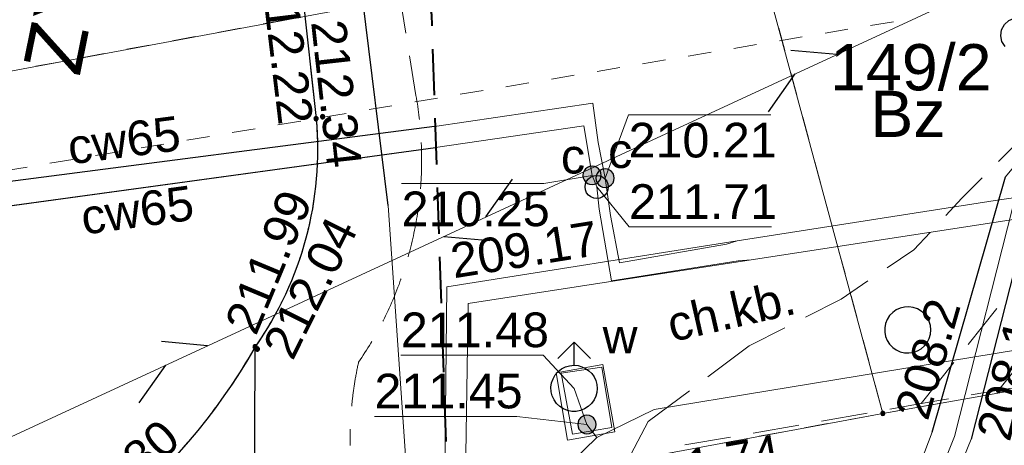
# Model space of a CAD drawing. Header units: metres. Extents: x 7419414 to 7419803, y 5549484 to 5549731.
# Tile 96 of 102: x 7419591 to 7419612, y 5549653 to 5549662. Entities that reach past the tile are written whole.
import ezdxf
from ezdxf.enums import TextEntityAlignment as Align

# ---------------------------------------------------------------- set-up
doc = ezdxf.new("R2010")
doc.units = ezdxf.units.M
doc.header["$MEASUREMENT"] = 0
doc.layers.get('0').update_dxf_attribs({"color": 250})
for name, color, linetype, lineweight in [('EGDE', 7, 'Continuous', 13), ('EGDE_O', 7, 'Continuous', 13), ('EGUG', 96, 'Continuous', 13), ('EGUG_O', 96, 'Continuous', 13), ('GELULI_O', 7, 'Continuous', 13), ('GUPPRZ_O', 7, 'Continuous', 13), ('LINIE ROZGRANICZAJĄCE MPZP', 212, 'Continuous', 0), ('OTKC', 7, 'Continuous', 13), ('OTKC_O', 7, 'Continuous', 13), ('OTKJ', 7, 'Continuous', 13), ('OTKK', 7, 'Continuous', 30), ('OTRS_O', 7, 'Continuous', 13), ('OTZK', 7, 'Continuous', 13), ('pomiar słupy', 250, 'Continuous', 0), ('SUCP', 212, 'Continuous', 13), ('SUCP_O', 212, 'Continuous', 13), ('SUCW_O', 212, 'Continuous', 13), ('SUEP', 1, 'Continuous', 13), ('SULO', 7, 'Continuous', 30), ('SUPK', 7, 'Continuous', 13), ('sutp', 250, 'Continuous', 0), ('SUWP', 5, 'Continuous', 13), ('SUWW_O', 5, 'Continuous', 13)]:
    doc.layers.add(name, color=color, linetype=linetype, lineweight=lineweight)
doc.styles.add('Arial', font='arial.ttf')

msp = doc.modelspace()

# ---------------------------------------------------------------- hatches: boundary and pattern name
at = {"linetype": 'Continuous'}
for points in [[(7419597.4, 5549659.575), (7419597.388, 5549659.577), (7419597.378, 5549659.581), (7419597.368, 5549659.588), (7419597.361, 5549659.598), (7419597.357, 5549659.608), (7419597.355, 5549659.62), (7419597.357, 5549659.632), (7419597.361, 5549659.643), (7419597.368, 5549659.652), (7419597.378, 5549659.659), (7419597.388, 5549659.663), (7419597.4, 5549659.665), (7419597.412, 5549659.663), (7419597.423, 5549659.659), (7419597.432, 5549659.652), (7419597.439, 5549659.643), (7419597.443, 5549659.632), (7419597.445, 5549659.62), (7419597.443, 5549659.608), (7419597.439, 5549659.598), (7419597.432, 5549659.588), (7419597.423, 5549659.581), (7419597.412, 5549659.577)], [(7419597.54, 5549659.615), (7419597.528, 5549659.617), (7419597.518, 5549659.621), (7419597.508, 5549659.628), (7419597.501, 5549659.638), (7419597.497, 5549659.648), (7419597.495, 5549659.66), (7419597.497, 5549659.672), (7419597.501, 5549659.683), (7419597.508, 5549659.692), (7419597.518, 5549659.699), (7419597.528, 5549659.703), (7419597.54, 5549659.705), (7419597.552, 5549659.703), (7419597.562, 5549659.699), (7419597.572, 5549659.692), (7419597.579, 5549659.683), (7419597.583, 5549659.672), (7419597.585, 5549659.66), (7419597.583, 5549659.648), (7419597.579, 5549659.638), (7419597.572, 5549659.628), (7419597.562, 5549659.621), (7419597.552, 5549659.617)], [(7419603.37, 5549658.19), (7419603.318, 5549658.197), (7419603.27, 5549658.217), (7419603.229, 5549658.249), (7419603.197, 5549658.29), (7419603.177, 5549658.338), (7419603.17, 5549658.39), (7419603.177, 5549658.442), (7419603.197, 5549658.49), (7419603.229, 5549658.531), (7419603.27, 5549658.563), (7419603.318, 5549658.583), (7419603.37, 5549658.59), (7419603.422, 5549658.583), (7419603.47, 5549658.563), (7419603.511, 5549658.531), (7419603.543, 5549658.49), (7419603.563, 5549658.442), (7419603.57, 5549658.39), (7419603.563, 5549658.338), (7419603.543, 5549658.29), (7419603.511, 5549658.249), (7419603.47, 5549658.217), (7419603.422, 5549658.197)], [(7419603.65, 5549658.13), (7419603.598, 5549658.137), (7419603.55, 5549658.157), (7419603.509, 5549658.189), (7419603.477, 5549658.23), (7419603.457, 5549658.278), (7419603.45, 5549658.33), (7419603.457, 5549658.382), (7419603.477, 5549658.43), (7419603.509, 5549658.471), (7419603.55, 5549658.503), (7419603.598, 5549658.523), (7419603.65, 5549658.53), (7419603.702, 5549658.523), (7419603.75, 5549658.503), (7419603.791, 5549658.471), (7419603.823, 5549658.43), (7419603.843, 5549658.382), (7419603.85, 5549658.33), (7419603.843, 5549658.278), (7419603.823, 5549658.23), (7419603.791, 5549658.189), (7419603.75, 5549658.157), (7419603.702, 5549658.137)], [(7419596.08, 5549654.635), (7419596.068, 5549654.637), (7419596.058, 5549654.641), (7419596.048, 5549654.648), (7419596.041, 5549654.658), (7419596.037, 5549654.668), (7419596.035, 5549654.68), (7419596.037, 5549654.692), (7419596.041, 5549654.703), (7419596.048, 5549654.712), (7419596.058, 5549654.719), (7419596.068, 5549654.723), (7419596.08, 5549654.725), (7419596.092, 5549654.723), (7419596.103, 5549654.719), (7419596.112, 5549654.712), (7419596.119, 5549654.703), (7419596.123, 5549654.692), (7419596.125, 5549654.68), (7419596.123, 5549654.668), (7419596.119, 5549654.658), (7419596.112, 5549654.648), (7419596.103, 5549654.641), (7419596.092, 5549654.637)], [(7419596.13, 5549654.585), (7419596.118, 5549654.587), (7419596.107, 5549654.591), (7419596.098, 5549654.598), (7419596.091, 5549654.608), (7419596.087, 5549654.618), (7419596.085, 5549654.63), (7419596.087, 5549654.642), (7419596.091, 5549654.653), (7419596.098, 5549654.662), (7419596.107, 5549654.669), (7419596.118, 5549654.673), (7419596.13, 5549654.675), (7419596.142, 5549654.673), (7419596.152, 5549654.669), (7419596.162, 5549654.662), (7419596.169, 5549654.653), (7419596.173, 5549654.642), (7419596.175, 5549654.63), (7419596.173, 5549654.618), (7419596.169, 5549654.608), (7419596.162, 5549654.598), (7419596.152, 5549654.591), (7419596.142, 5549654.587)], [(7419612.16, 5549653.695), (7419612.148, 5549653.697), (7419612.138, 5549653.701), (7419612.128, 5549653.708), (7419612.121, 5549653.718), (7419612.117, 5549653.728), (7419612.115, 5549653.74), (7419612.117, 5549653.752), (7419612.121, 5549653.763), (7419612.128, 5549653.772), (7419612.138, 5549653.779), (7419612.148, 5549653.783), (7419612.16, 5549653.785), (7419612.172, 5549653.783), (7419612.183, 5549653.779), (7419612.192, 5549653.772), (7419612.199, 5549653.763), (7419612.203, 5549653.752), (7419612.205, 5549653.74), (7419612.203, 5549653.728), (7419612.199, 5549653.718), (7419612.192, 5549653.708), (7419612.183, 5549653.701), (7419612.172, 5549653.697)], [(7419603.26, 5549652.8), (7419603.208, 5549652.807), (7419603.16, 5549652.827), (7419603.119, 5549652.859), (7419603.087, 5549652.9), (7419603.067, 5549652.948), (7419603.06, 5549653), (7419603.067, 5549653.052), (7419603.087, 5549653.1), (7419603.119, 5549653.141), (7419603.16, 5549653.173), (7419603.208, 5549653.193), (7419603.26, 5549653.2), (7419603.312, 5549653.193), (7419603.36, 5549653.173), (7419603.401, 5549653.141), (7419603.433, 5549653.1), (7419603.453, 5549653.052), (7419603.46, 5549653), (7419603.453, 5549652.948), (7419603.433, 5549652.9), (7419603.401, 5549652.859), (7419603.36, 5549652.827), (7419603.312, 5549652.807)], [(7419609.66, 5549653.195), (7419609.646, 5549653.197), (7419609.634, 5549653.204), (7419609.624, 5549653.214), (7419609.617, 5549653.226), (7419609.615, 5549653.24), (7419609.617, 5549653.254), (7419609.624, 5549653.266), (7419609.634, 5549653.276), (7419609.646, 5549653.283), (7419609.66, 5549653.285), (7419609.674, 5549653.283), (7419609.686, 5549653.276), (7419609.696, 5549653.266), (7419609.703, 5549653.254), (7419609.705, 5549653.24), (7419609.703, 5549653.226), (7419609.696, 5549653.214), (7419609.686, 5549653.204), (7419609.674, 5549653.197)]]:
    msp.add_hatch(color=0, dxfattribs=at).paths.add_polyline_path(points)

# ---------------------------------------------------------------- linework, layer by layer
at = {"color": 0, "linetype": 'Continuous'}
for p, q in [((7419608.663, 5549661.005), (7419607.668, 5549661.095)), ((7419607.755, 5549660.585), (7419607.18, 5549659.767)), ((7419601.072, 5549657.49), (7419601.647, 5549658.307)), ((7419600.165, 5549657.07), (7419601.16, 5549656.979)), ((7419595.051, 5549654.702), (7419594.056, 5549654.792)), ((7419602.98, 5549654.28), (7419602.98, 5549654.78)), ((7419594.144, 5549654.282), (7419593.569, 5549653.464))]:
    msp.add_line(p, q, dxfattribs=at)
at = {"color": 0, "linetype": 'Continuous', "flags": 128}
for points in [[(7419612.304, 5549661.176), (7419612.235, 5549661.286), (7419612.209, 5549661.413), (7419612.227, 5549661.542), (7419612.288, 5549661.657), (7419612.384, 5549661.744), (7419612.504, 5549661.792)], [(7419602.626, 5549654.426), (7419602.98, 5549654.78), (7419603.334, 5549654.426)]]:
    msp.add_lwpolyline(points, dxfattribs=at)
for points in [[(7419597.355, 5549659.62), (7419597.357, 5549659.608), (7419597.361, 5549659.598), (7419597.368, 5549659.588), (7419597.378, 5549659.581), (7419597.388, 5549659.577), (7419597.4, 5549659.575), (7419597.412, 5549659.577), (7419597.423, 5549659.581), (7419597.432, 5549659.588), (7419597.439, 5549659.598), (7419597.443, 5549659.608), (7419597.445, 5549659.62), (7419597.443, 5549659.632), (7419597.439, 5549659.643), (7419597.432, 5549659.652), (7419597.423, 5549659.659), (7419597.412, 5549659.663), (7419597.4, 5549659.665), (7419597.388, 5549659.663), (7419597.378, 5549659.659), (7419597.368, 5549659.652), (7419597.361, 5549659.643), (7419597.357, 5549659.632), (7419597.355, 5549659.62)], [(7419597.495, 5549659.66), (7419597.497, 5549659.648), (7419597.501, 5549659.638), (7419597.508, 5549659.628), (7419597.518, 5549659.621), (7419597.528, 5549659.617), (7419597.54, 5549659.615), (7419597.552, 5549659.617), (7419597.562, 5549659.621), (7419597.572, 5549659.628), (7419597.579, 5549659.638), (7419597.583, 5549659.648), (7419597.585, 5549659.66), (7419597.583, 5549659.672), (7419597.579, 5549659.683), (7419597.572, 5549659.692), (7419597.562, 5549659.699), (7419597.552, 5549659.703), (7419597.54, 5549659.705), (7419597.528, 5549659.703), (7419597.518, 5549659.699), (7419597.508, 5549659.692), (7419597.501, 5549659.683), (7419597.497, 5549659.672), (7419597.495, 5549659.66)], [(7419603.17, 5549658.39), (7419603.177, 5549658.338), (7419603.197, 5549658.29), (7419603.229, 5549658.249), (7419603.27, 5549658.217), (7419603.318, 5549658.197), (7419603.37, 5549658.19), (7419603.422, 5549658.197), (7419603.47, 5549658.217), (7419603.511, 5549658.249), (7419603.543, 5549658.29), (7419603.563, 5549658.338), (7419603.57, 5549658.39), (7419603.563, 5549658.442), (7419603.543, 5549658.49), (7419603.511, 5549658.531), (7419603.47, 5549658.563), (7419603.422, 5549658.583), (7419603.37, 5549658.59), (7419603.318, 5549658.583), (7419603.27, 5549658.563), (7419603.229, 5549658.531), (7419603.197, 5549658.49), (7419603.177, 5549658.442), (7419603.17, 5549658.39)], [(7419603.45, 5549658.33), (7419603.457, 5549658.278), (7419603.477, 5549658.23), (7419603.509, 5549658.189), (7419603.55, 5549658.157), (7419603.598, 5549658.137), (7419603.65, 5549658.13), (7419603.702, 5549658.137), (7419603.75, 5549658.157), (7419603.791, 5549658.189), (7419603.823, 5549658.23), (7419603.843, 5549658.278), (7419603.85, 5549658.33), (7419603.843, 5549658.382), (7419603.823, 5549658.43), (7419603.791, 5549658.471), (7419603.75, 5549658.503), (7419603.702, 5549658.523), (7419603.65, 5549658.53), (7419603.598, 5549658.523), (7419603.55, 5549658.503), (7419603.509, 5549658.471), (7419603.477, 5549658.43), (7419603.457, 5549658.382), (7419603.45, 5549658.33)], [(7419603.47, 5549658.39), (7419603.535, 5549658.381), (7419603.595, 5549658.357), (7419603.647, 5549658.317), (7419603.687, 5549658.265), (7419603.711, 5549658.205), (7419603.72, 5549658.14), (7419603.711, 5549658.075), (7419603.687, 5549658.015), (7419603.647, 5549657.963), (7419603.595, 5549657.923), (7419603.535, 5549657.899), (7419603.47, 5549657.89), (7419603.405, 5549657.899), (7419603.345, 5549657.923), (7419603.293, 5549657.963), (7419603.253, 5549658.015), (7419603.229, 5549658.075), (7419603.22, 5549658.14), (7419603.229, 5549658.205), (7419603.253, 5549658.265), (7419603.293, 5549658.317), (7419603.345, 5549658.357), (7419603.405, 5549658.381), (7419603.47, 5549658.39)], [(7419610.7, 5549655.045), (7419610.691, 5549655.14), (7419610.664, 5549655.231), (7419610.621, 5549655.316), (7419610.562, 5549655.39), (7419610.49, 5549655.453), (7419610.408, 5549655.5), (7419610.318, 5549655.531), (7419610.224, 5549655.545), (7419610.129, 5549655.54), (7419610.036, 5549655.518), (7419609.95, 5549655.478), (7419609.873, 5549655.423), (7419609.807, 5549655.354), (7419609.756, 5549655.274), (7419609.72, 5549655.186), (7419609.702, 5549655.093), (7419609.702, 5549654.998), (7419609.72, 5549654.904), (7419609.756, 5549654.816), (7419609.807, 5549654.736), (7419609.873, 5549654.667), (7419609.95, 5549654.612), (7419610.036, 5549654.573), (7419610.129, 5549654.55), (7419610.224, 5549654.546), (7419610.318, 5549654.559), (7419610.408, 5549654.59), (7419610.49, 5549654.638), (7419610.562, 5549654.7), (7419610.621, 5549654.775), (7419610.664, 5549654.859), (7419610.691, 5549654.951), (7419610.7, 5549655.045)], [(7419596.035, 5549654.68), (7419596.037, 5549654.668), (7419596.041, 5549654.658), (7419596.048, 5549654.648), (7419596.058, 5549654.641), (7419596.068, 5549654.637), (7419596.08, 5549654.635), (7419596.092, 5549654.637), (7419596.103, 5549654.641), (7419596.112, 5549654.648), (7419596.119, 5549654.658), (7419596.123, 5549654.668), (7419596.125, 5549654.68), (7419596.123, 5549654.692), (7419596.119, 5549654.703), (7419596.112, 5549654.712), (7419596.103, 5549654.719), (7419596.092, 5549654.723), (7419596.08, 5549654.725), (7419596.068, 5549654.723), (7419596.058, 5549654.719), (7419596.048, 5549654.712), (7419596.041, 5549654.703), (7419596.037, 5549654.692), (7419596.035, 5549654.68)], [(7419596.085, 5549654.63), (7419596.087, 5549654.618), (7419596.091, 5549654.608), (7419596.098, 5549654.598), (7419596.107, 5549654.591), (7419596.118, 5549654.587), (7419596.13, 5549654.585), (7419596.142, 5549654.587), (7419596.152, 5549654.591), (7419596.162, 5549654.598), (7419596.169, 5549654.608), (7419596.173, 5549654.618), (7419596.175, 5549654.63), (7419596.173, 5549654.642), (7419596.169, 5549654.653), (7419596.162, 5549654.662), (7419596.152, 5549654.669), (7419596.142, 5549654.673), (7419596.13, 5549654.675), (7419596.118, 5549654.673), (7419596.107, 5549654.669), (7419596.098, 5549654.662), (7419596.091, 5549654.653), (7419596.087, 5549654.642), (7419596.085, 5549654.63)], [(7419602.98, 5549654.28), (7419603.067, 5549654.272), (7419603.151, 5549654.25), (7419603.23, 5549654.213), (7419603.301, 5549654.163), (7419603.363, 5549654.101), (7419603.413, 5549654.03), (7419603.45, 5549653.951), (7419603.472, 5549653.867), (7419603.48, 5549653.78), (7419603.472, 5549653.693), (7419603.45, 5549653.609), (7419603.413, 5549653.53), (7419603.358, 5549653.453), (7419603.289, 5549653.387), (7419603.209, 5549653.336), (7419603.121, 5549653.3), (7419603.028, 5549653.282), (7419602.932, 5549653.282), (7419602.839, 5549653.3), (7419602.751, 5549653.336), (7419602.671, 5549653.387), (7419602.602, 5549653.453), (7419602.547, 5549653.53), (7419602.508, 5549653.616), (7419602.485, 5549653.709), (7419602.481, 5549653.804), (7419602.494, 5549653.898), (7419602.525, 5549653.988), (7419602.573, 5549654.07), (7419602.635, 5549654.142), (7419602.71, 5549654.201), (7419602.794, 5549654.244), (7419602.885, 5549654.271), (7419602.98, 5549654.28)], [(7419612.115, 5549653.74), (7419612.117, 5549653.728), (7419612.121, 5549653.718), (7419612.128, 5549653.708), (7419612.138, 5549653.701), (7419612.148, 5549653.697), (7419612.16, 5549653.695), (7419612.172, 5549653.697), (7419612.183, 5549653.701), (7419612.192, 5549653.708), (7419612.199, 5549653.718), (7419612.203, 5549653.728), (7419612.205, 5549653.74), (7419612.203, 5549653.752), (7419612.199, 5549653.763), (7419612.192, 5549653.772), (7419612.183, 5549653.779), (7419612.172, 5549653.783), (7419612.16, 5549653.785), (7419612.148, 5549653.783), (7419612.138, 5549653.779), (7419612.128, 5549653.772), (7419612.121, 5549653.763), (7419612.117, 5549653.752), (7419612.115, 5549653.74)], [(7419603.06, 5549653), (7419603.067, 5549652.948), (7419603.087, 5549652.9), (7419603.119, 5549652.859), (7419603.16, 5549652.827), (7419603.208, 5549652.807), (7419603.26, 5549652.8), (7419603.312, 5549652.807), (7419603.36, 5549652.827), (7419603.401, 5549652.859), (7419603.433, 5549652.9), (7419603.453, 5549652.948), (7419603.46, 5549653), (7419603.453, 5549653.052), (7419603.433, 5549653.1), (7419603.401, 5549653.141), (7419603.36, 5549653.173), (7419603.312, 5549653.193), (7419603.26, 5549653.2), (7419603.208, 5549653.193), (7419603.16, 5549653.173), (7419603.119, 5549653.141), (7419603.087, 5549653.1), (7419603.067, 5549653.052), (7419603.06, 5549653)], [(7419609.66, 5549653.195), (7419609.674, 5549653.197), (7419609.686, 5549653.204), (7419609.696, 5549653.214), (7419609.703, 5549653.226), (7419609.705, 5549653.24), (7419609.703, 5549653.254), (7419609.696, 5549653.266), (7419609.686, 5549653.276), (7419609.674, 5549653.283), (7419609.66, 5549653.285), (7419609.646, 5549653.283), (7419609.634, 5549653.276), (7419609.624, 5549653.266), (7419609.617, 5549653.254), (7419609.615, 5549653.24), (7419609.617, 5549653.226), (7419609.624, 5549653.214), (7419609.634, 5549653.204), (7419609.646, 5549653.197), (7419609.66, 5549653.195)]]:
    msp.add_lwpolyline(points, close=True, dxfattribs=at)
at = {"layer": 'EGDE', "color": 250, "linetype": 'Continuous', "lineweight": 0, "flags": 128}
for points in [[(7419624.854, 5549673.89), (7419624.8, 5549673.88), (7419598.8, 5549667.39), (7419587.56, 5549665.21), (7419575.48, 5549664.19), (7419564.39, 5549662.19), (7419563.19, 5549661.96), (7419553.44, 5549661.25), (7419525.33, 5549656.97), (7419518.53, 5549654.85), (7419502.4, 5549649.81), (7419472.27, 5549640.92), (7419444.75, 5549635.91), (7419446.03, 5549630.99), (7419462.45, 5549628.77), (7419462.29, 5549628.43), (7419509.38, 5549641.39), (7419528.76, 5549648.51), (7419538.53, 5549652.48), (7419556.13, 5549655.93), (7419588.38, 5549660.2), (7419606.85, 5549663.64), (7419614.77, 5549665.7), (7419624.134, 5549667.767)], [(7419622.687, 5549655.462), (7419619.81, 5549655.03), (7419609.66, 5549653.24), (7419589.07, 5549649.42), (7419557.7, 5549643.96), (7419540.13, 5549643.06), (7419523.27, 5549643.29), (7419509.38, 5549641.39), (7419462.29, 5549628.43), (7419462.45, 5549628.77), (7419446.03, 5549630.99), (7419446.66, 5549622.15), (7419435.73, 5549501.644)]]:
    msp.add_lwpolyline(points, dxfattribs=at)
for points in [[(7419609.66, 5549653.24), (7419619.81, 5549655.03), (7419614.77, 5549665.7), (7419606.85, 5549663.64), (7419609.66, 5549653.24)], [(7419606.85, 5549663.64), (7419588.38, 5549660.2), (7419556.13, 5549655.93), (7419538.53, 5549652.48), (7419528.76, 5549648.51), (7419509.38, 5549641.39), (7419523.27, 5549643.29), (7419540.13, 5549643.06), (7419557.7, 5549643.96), (7419589.07, 5549649.42), (7419609.66, 5549653.24), (7419606.85, 5549663.64)]]:
    msp.add_lwpolyline(points, close=True, dxfattribs=at)
at = {"layer": 'EGUG', "color": 96, "linetype": 'Continuous', "lineweight": 13}
for p, q in [((7419596.257, 5549661.667), (7419596.749, 5549661.758)), ((7419596.749, 5549661.758), (7419596.257, 5549661.667)), ((7419595.274, 5549661.484), (7419595.765, 5549661.575)), ((7419595.765, 5549661.575), (7419595.274, 5549661.484)), ((7419607.407, 5549661.577), (7419607.538, 5549661.095)), ((7419607.538, 5549661.095), (7419607.407, 5549661.577)), ((7419594.291, 5549661.301), (7419594.782, 5549661.392)), ((7419594.782, 5549661.392), (7419594.291, 5549661.301)), ((7419593.308, 5549661.118), (7419593.799, 5549661.209)), ((7419593.799, 5549661.209), (7419593.308, 5549661.118)), ((7419591.341, 5549660.752), (7419591.833, 5549660.843)), ((7419591.833, 5549660.843), (7419591.341, 5549660.752)), ((7419592.325, 5549660.935), (7419592.816, 5549661.026)), ((7419592.816, 5549661.026), (7419592.325, 5549660.935)), ((7419607.668, 5549660.612), (7419607.799, 5549660.129)), ((7419607.799, 5549660.129), (7419607.668, 5549660.612)), ((7419607.929, 5549659.647), (7419608.059, 5549659.164)), ((7419608.059, 5549659.164), (7419607.929, 5549659.647)), ((7419608.19, 5549658.681), (7419608.32, 5549658.199)), ((7419608.32, 5549658.199), (7419608.19, 5549658.681)), ((7419608.451, 5549657.716), (7419608.581, 5549657.233)), ((7419608.581, 5549657.233), (7419608.451, 5549657.716)), ((7419608.711, 5549656.751), (7419608.842, 5549656.268)), ((7419608.842, 5549656.268), (7419608.711, 5549656.751)), ((7419608.972, 5549655.785), (7419609.103, 5549655.303)), ((7419609.103, 5549655.303), (7419608.972, 5549655.785)), ((7419609.233, 5549654.82), (7419609.364, 5549654.337)), ((7419609.364, 5549654.337), (7419609.233, 5549654.82)), ((7419609.494, 5549653.854), (7419609.66, 5549653.24)), ((7419609.66, 5549653.24), (7419609.494, 5549653.854)), ((7419611.534, 5549653.571), (7419612.027, 5549653.657)), ((7419612.027, 5549653.657), (7419611.534, 5549653.571)), ((7419610.55, 5549653.397), (7419611.042, 5549653.484)), ((7419611.042, 5549653.484), (7419610.55, 5549653.397)), ((7419608.951, 5549653.109), (7419609.66, 5549653.24)), ((7419609.66, 5549653.24), (7419608.951, 5549653.109)), ((7419609.66, 5549653.24), (7419610.057, 5549653.31)), ((7419610.057, 5549653.31), (7419609.66, 5549653.24)), ((7419607.968, 5549652.926), (7419608.46, 5549653.017)), ((7419608.46, 5549653.017), (7419607.968, 5549652.926)), ((7419606.985, 5549652.744), (7419607.477, 5549652.835)), ((7419607.477, 5549652.835), (7419606.985, 5549652.744)), ((7419606.002, 5549652.561), (7419606.493, 5549652.653)), ((7419606.493, 5549652.653), (7419606.002, 5549652.561))]:
    msp.add_line(p, q, dxfattribs=at)
at = {"layer": 'GUPPRZ_O', "color": 212, "linetype": 'Continuous', "lineweight": 13, "flags": 128}
for points in [[(7419603.65, 5549658.33), (7419604.16, 5549659.7), (7419607.24, 5549659.7)], [(7419603.37, 5549658.39), (7419602.33, 5549658.212), (7419599.25, 5549658.212)], [(7419603.47, 5549658.14), (7419604.17, 5549657.275), (7419607.25, 5549657.275)]]:
    msp.add_lwpolyline(points, dxfattribs=at)
at = {"layer": 'GUPPRZ_O', "color": 5, "linetype": 'Continuous', "lineweight": 13, "flags": 128}
for points in [[(7419602.98, 5549653.78), (7419602.314, 5549654.5), (7419599.234, 5549654.5)], [(7419603.26, 5549653), (7419601.743, 5549653.175), (7419598.663, 5549653.175)]]:
    msp.add_lwpolyline(points, dxfattribs=at)
at = {"layer": 'LINIE ROZGRANICZAJĄCE MPZP', "color": 212, "linetype": 'Continuous', "lineweight": 40}
for p, q in [((7419599.922, 5549661.124), (7419599.955, 5549660.124)), ((7419599.972, 5549659.625), (7419600.005, 5549658.625)), ((7419600.021, 5549658.125), (7419600.055, 5549657.126)), ((7419600.071, 5549656.626), (7419600.105, 5549655.627)), ((7419600.121, 5549655.127), (7419600.154, 5549654.128)), ((7419600.171, 5549653.628), (7419600.204, 5549652.628))]:
    msp.add_line(p, q, dxfattribs=at)
at = {"layer": 'LINIE ROZGRANICZAJĄCE MPZP', "color": 212, "linetype": 'Continuous', "lineweight": 40, "flags": 128}
msp.add_lwpolyline([(7419599.75, 5549662.609), (7419599.897, 5549661.873), (7419599.905, 5549661.624)], dxfattribs=at)
at = {"layer": 'OTKC', "color": 250, "linetype": 'Continuous', "lineweight": 13}
for p, q in [((7419599.341, 5549661.47), (7419599.181, 5549662.457)), ((7419597.228, 5549661.214), (7419597.11, 5549662.31)), ((7419599.56, 5549660.12), (7419599.421, 5549660.977)), ((7419597.4, 5549659.62), (7419597.282, 5549660.716)), ((7419612.126, 5549655.512), (7419611.504, 5549654.728)), ((7419596.078, 5549653.765), (7419596.08, 5549654.68)), ((7419602.7, 5549654.11), (7419603.58, 5549654.24)), ((7419603.58, 5549654.24), (7419603.8, 5549652.93)), ((7419611.193, 5549654.337), (7419610.49, 5549653.45)), ((7419602.95, 5549652.79), (7419602.7, 5549654.11)), ((7419612.16, 5549653.74), (7419612.56, 5549654.233)), ((7419612.16, 5549653.74), (7419611.571, 5549653.638)), ((7419611.571, 5549653.638), (7419612.16, 5549653.74)), ((7419612.56, 5549653.8), (7419612.16, 5549653.74)), ((7419610.49, 5549653.45), (7419609.813, 5549653.331)), ((7419611.079, 5549653.552), (7419610.49, 5549653.45)), ((7419610.49, 5549653.45), (7419611.079, 5549653.552)), ((7419596.074, 5549652.265), (7419596.076, 5549653.265)), ((7419609.32, 5549653.245), (7419608.335, 5549653.073)), ((7419607.843, 5549652.986), (7419606.857, 5549652.814)), ((7419603.8, 5549652.93), (7419602.95, 5549652.79)), ((7419606.365, 5549652.727), (7419605.38, 5549652.555))]:
    msp.add_line(p, q, dxfattribs=at)
at = {"layer": 'OTKC', "color": 250, "linetype": 'Continuous', "lineweight": 13, "flags": 128}
for points in [[(7419599.636, 5549659.598), (7419599.632, 5549659.636), (7419599.625, 5549659.697), (7419599.617, 5549659.758), (7419599.609, 5549659.818), (7419599.6, 5549659.879), (7419599.591, 5549659.939), (7419599.581, 5549659.999), (7419599.571, 5549660.06), (7419599.56, 5549660.12)], [(7419597.429, 5549658.761), (7419597.429, 5549658.777), (7419597.43, 5549658.83), (7419597.431, 5549658.883), (7419597.431, 5549658.935), (7419597.431, 5549658.988), (7419597.43, 5549659.041), (7419597.429, 5549659.094), (7419597.428, 5549659.146), (7419597.426, 5549659.199), (7419597.424, 5549659.252), (7419597.422, 5549659.304), (7419597.419, 5549659.357), (7419597.416, 5549659.41), (7419597.413, 5549659.462), (7419597.409, 5549659.515), (7419597.405, 5549659.567), (7419597.4, 5549659.62)], [(7419599.658, 5549658.101), (7419599.659, 5549658.11), (7419599.663, 5549658.171), (7419599.668, 5549658.232), (7419599.671, 5549658.293), (7419599.675, 5549658.354), (7419599.677, 5549658.415), (7419599.68, 5549658.476), (7419599.682, 5549658.537), (7419599.683, 5549658.598), (7419599.684, 5549658.66), (7419599.684, 5549658.721), (7419599.684, 5549658.782), (7419599.684, 5549658.843), (7419599.682, 5549658.904), (7419599.681, 5549658.965), (7419599.679, 5549659.026), (7419599.676, 5549659.088), (7419599.676, 5549659.1)], [(7419597.24, 5549657.275), (7419597.249, 5549657.314), (7419597.261, 5549657.366), (7419597.272, 5549657.417), (7419597.282, 5549657.469), (7419597.293, 5549657.52), (7419597.303, 5549657.572), (7419597.312, 5549657.624), (7419597.321, 5549657.676), (7419597.33, 5549657.728), (7419597.339, 5549657.78), (7419597.347, 5549657.832), (7419597.355, 5549657.884), (7419597.362, 5549657.937), (7419597.369, 5549657.989), (7419597.376, 5549658.041), (7419597.382, 5549658.094), (7419597.388, 5549658.146), (7419597.393, 5549658.198), (7419597.398, 5549658.251), (7419597.399, 5549658.262)], [(7419599.391, 5549656.627), (7419599.402, 5549656.667), (7419599.418, 5549656.726), (7419599.434, 5549656.785), (7419599.449, 5549656.844), (7419599.464, 5549656.904), (7419599.478, 5549656.963), (7419599.492, 5549657.023), (7419599.505, 5549657.082), (7419599.518, 5549657.142), (7419599.53, 5549657.202), (7419599.542, 5549657.262), (7419599.553, 5549657.322), (7419599.564, 5549657.382), (7419599.575, 5549657.443), (7419599.585, 5549657.503), (7419599.594, 5549657.563), (7419599.601, 5549657.604)], [(7419596.757, 5549655.858), (7419596.761, 5549655.868), (7419596.783, 5549655.916), (7419596.805, 5549655.964), (7419596.826, 5549656.012), (7419596.846, 5549656.061), (7419596.867, 5549656.109), (7419596.887, 5549656.158), (7419596.906, 5549656.207), (7419596.926, 5549656.256), (7419596.945, 5549656.305), (7419596.963, 5549656.355), (7419596.981, 5549656.404), (7419596.999, 5549656.454), (7419597.017, 5549656.503), (7419597.034, 5549656.553), (7419597.051, 5549656.603), (7419597.067, 5549656.653), (7419597.084, 5549656.704), (7419597.099, 5549656.754), (7419597.111, 5549656.792)], [(7419598.845, 5549655.233), (7419598.85, 5549655.243), (7419598.878, 5549655.298), (7419598.905, 5549655.353), (7419598.931, 5549655.408), (7419598.957, 5549655.463), (7419598.983, 5549655.519), (7419599.008, 5549655.575), (7419599.033, 5549655.631), (7419599.057, 5549655.687), (7419599.081, 5549655.743), (7419599.105, 5549655.8), (7419599.128, 5549655.856), (7419599.15, 5549655.913), (7419599.172, 5549655.97), (7419599.194, 5549656.027), (7419599.215, 5549656.085), (7419599.236, 5549656.142), (7419599.239, 5549656.151)], [(7419596.08, 5549654.68), (7419596.11, 5549654.723), (7419596.14, 5549654.767), (7419596.17, 5549654.81), (7419596.199, 5549654.854), (7419596.228, 5549654.898), (7419596.257, 5549654.943), (7419596.285, 5549654.987), (7419596.313, 5549655.032), (7419596.341, 5549655.077), (7419596.368, 5549655.122), (7419596.395, 5549655.167), (7419596.422, 5549655.212), (7419596.448, 5549655.258), (7419596.474, 5549655.304), (7419596.5, 5549655.35), (7419596.525, 5549655.396), (7419596.533, 5549655.411)], [(7419598.32, 5549654.35), (7419598.354, 5549654.401), (7419598.389, 5549654.451), (7419598.422, 5549654.502), (7419598.455, 5549654.554), (7419598.488, 5549654.605), (7419598.521, 5549654.657), (7419598.553, 5549654.709), (7419598.584, 5549654.762), (7419598.604, 5549654.794)], [(7419598.171, 5549653.395), (7419598.171, 5549653.403), (7419598.174, 5549653.428), (7419598.176, 5549653.452), (7419598.179, 5549653.477), (7419598.181, 5549653.501), (7419598.184, 5549653.526), (7419598.187, 5549653.55), (7419598.189, 5549653.574), (7419598.192, 5549653.599), (7419598.195, 5549653.623), (7419598.198, 5549653.648), (7419598.202, 5549653.672), (7419598.205, 5549653.696), (7419598.208, 5549653.721), (7419598.211, 5549653.745), (7419598.215, 5549653.769), (7419598.218, 5549653.794), (7419598.222, 5549653.818), (7419598.226, 5549653.842), (7419598.229, 5549653.867), (7419598.233, 5549653.891), (7419598.237, 5549653.915), (7419598.241, 5549653.94), (7419598.245, 5549653.964), (7419598.249, 5549653.988), (7419598.253, 5549654.012), (7419598.258, 5549654.037), (7419598.262, 5549654.061), (7419598.266, 5549654.085), (7419598.271, 5549654.109), (7419598.275, 5549654.133), (7419598.28, 5549654.157), (7419598.285, 5549654.182), (7419598.29, 5549654.206), (7419598.294, 5549654.23), (7419598.299, 5549654.254), (7419598.304, 5549654.278), (7419598.31, 5549654.302), (7419598.315, 5549654.326), (7419598.32, 5549654.35)], [(7419598.137, 5549652.544), (7419598.137, 5549652.568), (7419598.136, 5549652.593), (7419598.136, 5549652.617), (7419598.136, 5549652.642), (7419598.136, 5549652.667), (7419598.136, 5549652.691), (7419598.136, 5549652.716), (7419598.136, 5549652.74), (7419598.137, 5549652.765), (7419598.137, 5549652.79), (7419598.138, 5549652.814), (7419598.138, 5549652.839), (7419598.139, 5549652.863), (7419598.139, 5549652.888), (7419598.14, 5549652.896)]]:
    msp.add_lwpolyline(points, dxfattribs=at)
at = {"layer": 'OTKJ', "color": 250, "linetype": 'Continuous', "lineweight": 13}
for p, q in [((7419597.11, 5549662.31), (7419597.228, 5549661.214)), ((7419597.282, 5549660.716), (7419597.4, 5549659.62)), ((7419596.08, 5549654.68), (7419596.076, 5549653.015))]:
    msp.add_line(p, q, dxfattribs=at)
at = {"layer": 'OTKJ', "color": 250, "linetype": 'Continuous', "lineweight": 13, "flags": 128}
for points in [[(7419597.4, 5549659.62), (7419597.405, 5549659.567), (7419597.409, 5549659.515), (7419597.413, 5549659.462), (7419597.416, 5549659.41), (7419597.419, 5549659.357), (7419597.422, 5549659.304), (7419597.424, 5549659.252), (7419597.426, 5549659.199), (7419597.428, 5549659.146), (7419597.429, 5549659.094), (7419597.43, 5549659.041), (7419597.431, 5549658.988), (7419597.431, 5549658.935), (7419597.431, 5549658.883), (7419597.43, 5549658.83), (7419597.429, 5549658.777), (7419597.428, 5549658.724), (7419597.426, 5549658.672), (7419597.424, 5549658.619), (7419597.421, 5549658.566), (7419597.418, 5549658.514), (7419597.415, 5549658.461), (7419597.411, 5549658.409), (7419597.407, 5549658.356), (7419597.403, 5549658.303), (7419597.399, 5549658.262)], [(7419597.336, 5549657.766), (7419597.33, 5549657.728), (7419597.321, 5549657.676), (7419597.312, 5549657.624), (7419597.303, 5549657.572), (7419597.293, 5549657.52), (7419597.282, 5549657.469), (7419597.272, 5549657.417), (7419597.261, 5549657.366), (7419597.249, 5549657.314), (7419597.237, 5549657.263), (7419597.225, 5549657.211), (7419597.213, 5549657.16), (7419597.2, 5549657.109), (7419597.187, 5549657.058), (7419597.173, 5549657.007), (7419597.159, 5549656.956), (7419597.145, 5549656.905), (7419597.13, 5549656.855), (7419597.115, 5549656.804), (7419597.099, 5549656.754), (7419597.084, 5549656.704), (7419597.067, 5549656.653), (7419597.051, 5549656.603), (7419597.034, 5549656.553), (7419597.017, 5549656.503), (7419596.999, 5549656.454), (7419596.981, 5549656.404), (7419596.963, 5549656.355), (7419596.95, 5549656.319)], [(7419596.757, 5549655.858), (7419596.739, 5549655.82), (7419596.717, 5549655.772), (7419596.694, 5549655.724), (7419596.671, 5549655.677), (7419596.648, 5549655.63), (7419596.624, 5549655.583), (7419596.6, 5549655.536), (7419596.575, 5549655.489), (7419596.551, 5549655.442), (7419596.525, 5549655.396), (7419596.5, 5549655.35), (7419596.474, 5549655.304), (7419596.448, 5549655.258), (7419596.422, 5549655.212), (7419596.395, 5549655.167), (7419596.368, 5549655.122), (7419596.341, 5549655.077), (7419596.313, 5549655.032), (7419596.285, 5549654.987), (7419596.257, 5549654.943), (7419596.228, 5549654.898), (7419596.199, 5549654.854), (7419596.17, 5549654.81), (7419596.14, 5549654.767), (7419596.11, 5549654.723), (7419596.08, 5549654.68)], [(7419595.117, 5549653.22), (7419595.137, 5549653.246), (7419595.198, 5549653.327), (7419595.258, 5549653.408), (7419595.317, 5549653.49), (7419595.376, 5549653.572), (7419595.434, 5549653.655), (7419595.491, 5549653.738), (7419595.548, 5549653.821), (7419595.604, 5549653.905), (7419595.66, 5549653.99), (7419595.715, 5549654.075), (7419595.769, 5549654.16), (7419595.823, 5549654.246), (7419595.875, 5549654.332), (7419595.928, 5549654.418), (7419595.979, 5549654.505), (7419596.03, 5549654.592), (7419596.08, 5549654.68)], [(7419596.08, 5549654.68), (7419596.03, 5549654.592), (7419595.979, 5549654.505), (7419595.928, 5549654.418), (7419595.875, 5549654.332), (7419595.823, 5549654.246), (7419595.769, 5549654.16), (7419595.715, 5549654.075), (7419595.66, 5549653.99), (7419595.604, 5549653.905), (7419595.548, 5549653.821), (7419595.491, 5549653.738), (7419595.434, 5549653.655), (7419595.376, 5549653.572), (7419595.317, 5549653.49), (7419595.258, 5549653.408), (7419595.198, 5549653.327), (7419595.137, 5549653.246), (7419595.117, 5549653.22)], [(7419593.788, 5549651.729), (7419593.797, 5549651.737), (7419593.87, 5549651.808), (7419593.941, 5549651.879), (7419594.013, 5549651.95), (7419594.084, 5549652.022), (7419594.154, 5549652.095), (7419594.224, 5549652.168), (7419594.293, 5549652.242), (7419594.361, 5549652.316), (7419594.429, 5549652.39), (7419594.496, 5549652.466), (7419594.563, 5549652.542), (7419594.629, 5549652.618), (7419594.695, 5549652.695), (7419594.76, 5549652.772), (7419594.807, 5549652.828)], [(7419594.807, 5549652.828), (7419594.76, 5549652.772), (7419594.695, 5549652.695), (7419594.629, 5549652.618), (7419594.563, 5549652.542), (7419594.496, 5549652.466), (7419594.429, 5549652.39), (7419594.361, 5549652.316), (7419594.293, 5549652.242), (7419594.224, 5549652.168), (7419594.154, 5549652.095), (7419594.084, 5549652.022), (7419594.013, 5549651.95), (7419593.941, 5549651.879), (7419593.87, 5549651.808), (7419593.797, 5549651.737), (7419593.788, 5549651.729)]]:
    msp.add_lwpolyline(points, dxfattribs=at)
at = {"layer": 'OTKK', "color": 250, "linetype": 'Continuous', "lineweight": 30, "flags": 128}
for points in [[(7419598.24, 5549675.547, 0.239092), (7419595.88, 5549669.76), (7419597.11, 5549662.31), (7419597.4, 5549659.62, -0.178034), (7419596.08, 5549654.68, -0.195511), (7419588.43, 5549648.63), (7419579.95, 5549646.95), (7419574.61, 5549648.11)], [(7419614.418, 5549585.138), (7419604.04, 5549586.24), (7419600.47, 5549586.59), (7419598.91, 5549586.85), (7419595.55, 5549587.79, -0.32228), (7419592.39, 5549593.53), (7419592.73, 5549596.58), (7419593.79, 5549605.65), (7419595.34, 5549617.76), (7419598.28, 5549641.94), (7419598.23, 5549645.09), (7419597.82, 5549647.26), (7419597.57, 5549647.87), (7419596.94, 5549649.46), (7419596.72, 5549649.9), (7419596.07, 5549650.85), (7419596.08, 5549654.68)]]:
    msp.add_lwpolyline(points, format="xyb", dxfattribs=at)
at = {"layer": 'OTZK', "color": 250, "linetype": 'Continuous', "lineweight": 13}
for p, q in [((7419612.6, 5549659.13), (7419612.162, 5549658.692)), ((7419611.808, 5549658.338), (7419611.37, 5549657.9)), ((7419611.37, 5549657.9), (7419611.02, 5549657.523)), ((7419610.68, 5549657.157), (7419610.33, 5549656.78)), ((7419610.33, 5549656.78), (7419609.752, 5549656.386)), ((7419609.338, 5549656.104), (7419608.76, 5549655.71)), ((7419608.76, 5549655.71), (7419607.988, 5549655.318)), ((7419611.504, 5549654.728), (7419612.126, 5549655.512)), ((7419607.542, 5549655.092), (7419606.77, 5549654.7)), ((7419606.77, 5549654.7), (7419605.875, 5549654.03)), ((7419610.49, 5549653.45), (7419611.193, 5549654.337)), ((7419605.475, 5549653.73), (7419604.58, 5549653.06)), ((7419609.813, 5549653.331), (7419610.49, 5549653.45)), ((7419608.335, 5549653.073), (7419609.32, 5549653.245)), ((7419604.58, 5549653.06), (7419604.21, 5549652.35)), ((7419606.857, 5549652.814), (7419607.843, 5549652.986)), ((7419605.38, 5549652.555), (7419606.365, 5549652.727))]:
    msp.add_line(p, q, dxfattribs=at)
at = {"layer": 'pomiar słupy', "color": 52, "linetype": 'Continuous', "lineweight": 13}
for p, q in [((7419609.888, 5549661.716), (7419609.395, 5549661.633)), ((7419608.902, 5549661.551), (7419608.409, 5549661.468)), ((7419607.916, 5549661.385), (7419607.423, 5549661.302)), ((7419605.944, 5549661.054), (7419605.451, 5549660.971)), ((7419606.93, 5549661.219), (7419606.437, 5549661.137)), ((7419604.957, 5549660.888), (7419604.464, 5549660.806)), ((7419603.971, 5549660.723), (7419603.478, 5549660.64)), ((7419602.985, 5549660.557), (7419602.492, 5549660.475)), ((7419601.013, 5549660.226), (7419600.519, 5549660.144)), ((7419601.999, 5549660.392), (7419601.506, 5549660.309)), ((7419600.026, 5549660.061), (7419599.533, 5549659.978)), ((7419599.04, 5549659.895), (7419598.547, 5549659.813)), ((7419597.068, 5549659.564), (7419596.575, 5549659.482)), ((7419598.054, 5549659.73), (7419597.561, 5549659.647)), ((7419596.082, 5549659.399), (7419595.588, 5549659.316)), ((7419595.095, 5549659.233), (7419594.602, 5549659.151)), ((7419594.109, 5549659.068), (7419593.616, 5549658.985)), ((7419592.137, 5549658.737), (7419591.644, 5549658.654)), ((7419593.123, 5549658.902), (7419592.63, 5549658.82)), ((7419591.151, 5549658.571), (7419590.657, 5549658.489))]:
    msp.add_line(p, q, dxfattribs=at)
at = {"layer": 'SUCP', "color": 212, "linetype": 'Continuous', "lineweight": 13, "flags": 128}
for points in [[(7419551.983, 5549669.61), (7419553.22, 5549663.84), (7419553.3, 5549663.36), (7419553.52, 5549661.95), (7419555.07, 5549652.4), (7419555.19, 5549651.8), (7419555.4, 5549650.95), (7419567.29, 5549653.59), (7419578.01, 5549656.08), (7419579.53, 5549656.39), (7419585.27, 5549657.54), (7419599.96, 5549659.45), (7419603.39, 5549659.95), (7419603.5, 5549659.1), (7419603.65, 5549658.33), (7419603.77, 5549657.52), (7419603.96, 5549656.5), (7419606.28, 5549656.9), (7419606.51, 5549656.97)], [(7419606.81, 5549656.56), (7419606.53, 5549656.54), (7419603.79, 5549656.11), (7419603.52, 5549657.66), (7419603.47, 5549658.14), (7419603.37, 5549658.39), (7419603.19, 5549659.46), (7419599.98, 5549658.99), (7419585.33, 5549656.99), (7419579.29, 5549655.87), (7419577.84, 5549655.59), (7419566.83, 5549653.02), (7419555, 5549650.5), (7419554.71, 5549651.73), (7419554.57, 5549652.34), (7419552.55, 5549663.33), (7419552.47, 5549663.78), (7419551.382, 5549669.533)], [(7419606.51, 5549656.97), (7419612.18, 5549657.86), (7419623.153, 5549659.424)], [(7419606.81, 5549656.56), (7419612.77, 5549657.48), (7419623.111, 5549659.066)], [(7419600.02, 5549641.29), (7419600.1, 5549641.92), (7419600.1, 5549643.85), (7419600.23, 5549655.98), (7419606.51, 5549656.97)], [(7419600.37, 5549641.19), (7419600.4, 5549642.02), (7419600.5, 5549643.48), (7419600.69, 5549655.62), (7419606.81, 5549656.56)]]:
    msp.add_lwpolyline(points, dxfattribs=at)
at = {"layer": 'SUEP', "color": 1, "linetype": 'Continuous', "lineweight": 13, "flags": 128}
for points in [[(7419597.35, 5549670.73), (7419598.96, 5549657.74), (7419599.612, 5549648.266), (7419595.385, 5549611.526), (7419594.311, 5549602.955), (7419593.506, 5549595.641), (7419593.228, 5549592.295), (7419595.946, 5549591.469), (7419597.378, 5549591.147), (7419597.438, 5549589.735), (7419596.35, 5549579.512), (7419595.16, 5549564.81), (7419594.94, 5549562.72), (7419597.75, 5549562), (7419597.72, 5549561.45)], [(7419586.83, 5549596.8), (7419588.33, 5549611.33), (7419590.34, 5549626.9), (7419591.38, 5549637.61), (7419591.81, 5549639.33), (7419592.78, 5549640.5), (7419601.52, 5549644.79), (7419606.23, 5549646.49), (7419608.22, 5549647.67), (7419609.73, 5549650.21), (7419610.73, 5549652.83), (7419612.31, 5549658.36), (7419612.97, 5549659.15), (7419613.88, 5549659.75), (7419617.58, 5549660.66), (7419623.394, 5549661.473)], [(7419588.98, 5549610.91), (7419591, 5549626.85), (7419591.98, 5549637.48), (7419592.35, 5549638.9), (7419593.13, 5549639.8), (7419601.73, 5549644.08), (7419606.46, 5549645.52), (7419608.7, 5549647.13), (7419610.29, 5549649.53), (7419611.57, 5549652.68), (7419612.93, 5549658.03), (7419613.53, 5549658.68), (7419614.3, 5549659.19), (7419617.95, 5549660.02), (7419623.311, 5549660.768)]]:
    msp.add_lwpolyline(points, dxfattribs=at)
at = {"layer": 'SULO', "color": 250, "linetype": 'Continuous', "lineweight": 30}
for p, q in [((7419598.96, 5549657.74), (7419597.35, 5549670.73)), ((7419599.96, 5549659.45), (7419585.27, 5549657.54)), ((7419585.33, 5549656.99), (7419599.98, 5549658.99)), ((7419585.33, 5549656.99), (7419599.98, 5549658.99)), ((7419610.73, 5549652.83), (7419612.31, 5549658.36)), ((7419612.93, 5549658.03), (7419611.57, 5549652.68))]:
    msp.add_line(p, q, dxfattribs=at)
at = {"layer": 'SUPK', "color": 5, "linetype": 'Continuous', "lineweight": 13, "flags": 128}
msp.add_lwpolyline([(7419602.59, 5549654.12), (7419603.6, 5549654.3), (7419603.86, 5549652.84), (7419602.84, 5549652.66), (7419602.59, 5549654.12)], close=True, dxfattribs=at)
at = {"layer": 'sutp', "color": 30, "linetype": 'Continuous', "lineweight": 13, "flags": 128}
for points in [[(7419623.827, 5549665.15), (7419613.49, 5549663.24), (7419574.92, 5549645.38), (7419528.03, 5549639.59), (7419487.59, 5549631.16)], [(7419623.354, 5549661.133), (7419617.48, 5549660.33), (7419614.14, 5549659.5), (7419612.59, 5549658.16), (7419611.21, 5549652.74), (7419610.01, 5549649.76), (7419608.52, 5549647.43), (7419606.48, 5549646.06), (7419601.54, 5549644.31), (7419593.02, 5549640.23), (7419592.05, 5549638.95), (7419590.7, 5549626.86), (7419588.77, 5549611.69), (7419587.23, 5549597.13), (7419586.7, 5549592.96), (7419586.37, 5549587.83), (7419586.93, 5549585.99), (7419589.09, 5549584.51), (7419595.52, 5549580.73), (7419599.16, 5549578.09), (7419600.51, 5549575.14), (7419599.84, 5549572.01), (7419592.98, 5549565.91), (7419591.77, 5549565.02)]]:
    msp.add_lwpolyline(points, dxfattribs=at)
at = {"layer": 'SUWP', "color": 5, "linetype": 'Continuous', "lineweight": 13}
for p, q in [((7419603.26, 5549653), (7419602.98, 5549653.78)), ((7419603.47, 5549652.72), (7419603.26, 5549653))]:
    msp.add_line(p, q, dxfattribs=at)
at = {"layer": 'SUWP', "color": 5, "linetype": 'Continuous', "lineweight": 13, "flags": 128}
for points in [[(7419622.786, 5549656.298), (7419617.01, 5549655.34), (7419604.71, 5549653.32), (7419603.47, 5549652.72)], [(7419603.47, 5549652.72), (7419599.31, 5549648.66), (7419599, 5549648.6), (7419598.93, 5549648.37)]]:
    msp.add_lwpolyline(points, dxfattribs=at)

# ---------------------------------------------------------------- texts
at = {"layer": 'EGDE_O', "color": 250, "linetype": 'Continuous', "lineweight": 80, "style": 'Arial'}
msp.add_text('149/2', height=1, dxfattribs=at).set_placement((7419610.264, 5549660.23), align=Align.CENTER)
at = {"layer": 'EGUG_O', "color": 96, "linetype": 'Continuous', "lineweight": 0, "style": 'Arial'}
msp.add_text('Bz', height=1, dxfattribs=at).set_placement((7419610.202, 5549659.221), align=Align.CENTER)
at = {"layer": 'GELULI_O', "color": 250, "linetype": 'Continuous', "lineweight": 0, "style": 'Arial'}
msp.add_text('ZYGMUNTA STAREGO', height=1.25, rotation=78.5312, dxfattribs=at).set_placement((7419592.281, 5549660.507))
at = {"layer": 'GUPPRZ_O', "color": 212, "linetype": 'Continuous', "lineweight": 0, "style": 'Arial'}
for s, p in [('210.21', (7419604.16, 5549658.777)), ('211.71', (7419604.17, 5549657.448)), ('210.25', (7419599.25, 5549657.29))]:
    msp.add_text(s, height=0.75, dxfattribs=at).set_placement(p)
msp.add_text('209.17', height=0.75, rotation=9.165, dxfattribs=at).set_placement((7419600.38, 5549656.161))
at = {"layer": 'GUPPRZ_O', "color": 1, "linetype": 'Continuous', "lineweight": 0, "style": 'Arial'}
for s, rotation, p in [('208.2', 74.054, (7419610.63, 5549653.054)), ('208.1', 75.737, (7419612.403, 5549652.603))]:
    msp.add_text(s, height=0.75, rotation=rotation, dxfattribs=at).set_placement(p)
at = {"layer": 'GUPPRZ_O', "color": 5, "linetype": 'Continuous', "lineweight": 0, "style": 'Arial'}
for s, p in [('211.48', (7419599.234, 5549654.672)), ('211.45', (7419598.663, 5549653.347))]:
    msp.add_text(s, height=0.75, dxfattribs=at).set_placement(p)
at = {"layer": 'OTKC_O', "color": 250, "linetype": 'Continuous', "lineweight": 0, "style": 'Arial'}
msp.add_text('ch.kb.', height=0.75, rotation=12.85, dxfattribs=at).set_placement((7419605.098, 5549654.782))
at = {"layer": 'OTRS_O', "color": 250, "linetype": 'Continuous', "lineweight": 0, "style": 'Arial'}
for s, rotation, p in [('212.22', 276.863, (7419596.212, 5549662.639)), ('212.34', 276.3843, (7419597.291, 5549661.71)), ('211.99', 67.3577, (7419596.098, 5549654.897)), ('212.04', 63.54, (7419596.893, 5549654.359)), ('211.80', 41.1426, (7419592.097, 5549650.488)), ('211.74', 10.1438, (7419604.333, 5549651.492))]:
    msp.add_text(s, height=0.75, rotation=rotation, dxfattribs=at).set_placement(p)
at = {"layer": 'SUCP_O', "color": 212, "linetype": 'Continuous', "lineweight": 0, "style": 'Arial'}
for rotation, p in [(7.408, (7419593.292, 5549658.783)), (7.774, (7419593.582, 5549657.27))]:
    msp.add_text('cw65', height=0.75, rotation=rotation, dxfattribs=at).set_placement(p, align=Align.CENTER)
at = {"layer": 'SUCW_O', "color": 212, "linetype": 'Continuous', "lineweight": 0, "style": 'Arial'}
for p in [(7419603.22, 5549658.43), (7419604.24, 5549658.55)]:
    msp.add_text('c', height=0.75, dxfattribs=at).set_placement(p, align=Align.RIGHT)
at = {"layer": 'SUWW_O', "color": 5, "linetype": 'Continuous', "lineweight": 0, "style": 'Arial'}
msp.add_text('w', height=0.75, dxfattribs=at).set_placement((7419604.354, 5549654.536), align=Align.RIGHT)

doc.saveas('drawing.dxf')
